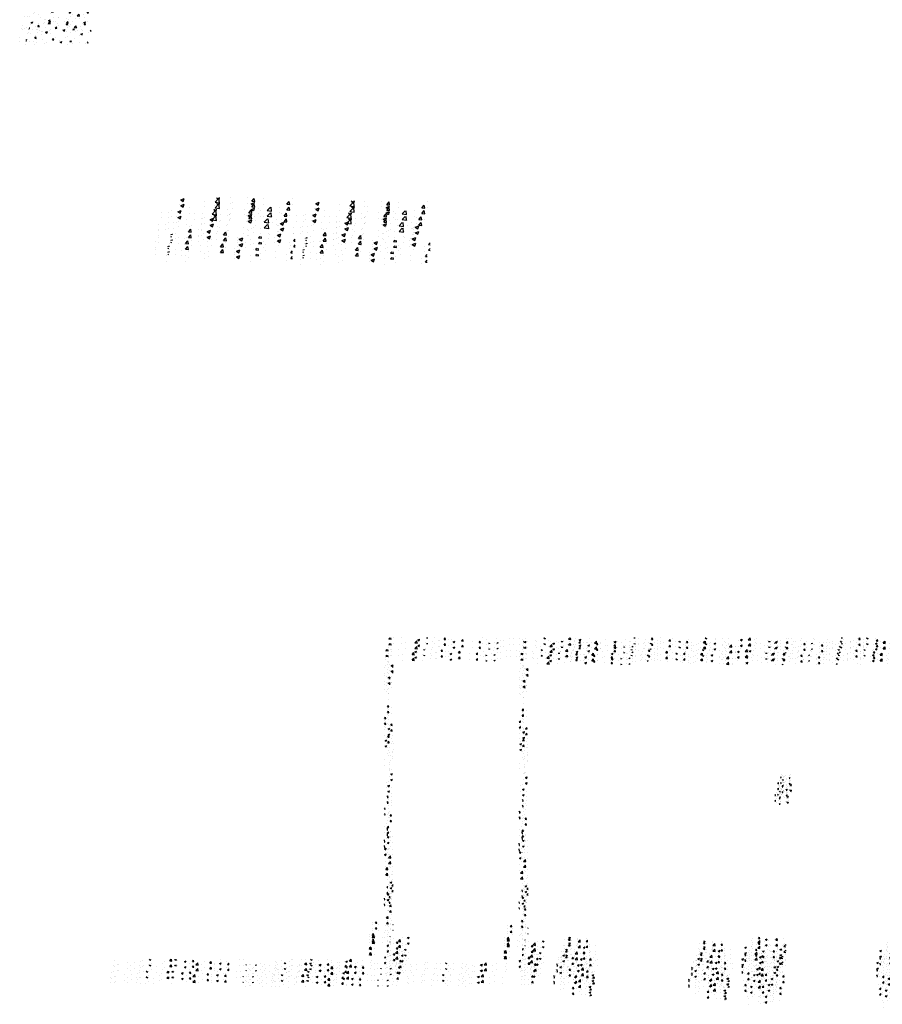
# Model space of a CAD drawing. Extents: x -210 to 4628, y -2287 to 14168.
# Tile 26 of 46: x 1111 to 2872, y 6038 to 8049. Entities that reach past the tile are written whole.
import ezdxf

# ---------------------------------------------------------------- set-up
doc = ezdxf.new("R2010")
doc.units = 0
doc.header["$LTSCALE"] = 24
doc.layers.get('0').update_dxf_attribs({"linetype": 'CONTINUOUS'})
for name, color, linetype in [('E1', 4, 'CONTINUOUS'), ('FIXT', 6, 'CONTINUOUS'), ('STRUCT', 2, 'CONTINUOUS')]:
    doc.layers.add(name, color=color, linetype=linetype)

# ---------------------------------------------------------------- blocks, each defined once
blk = doc.blocks.new('*X')
at = {"color": 0}
for p, q in [((781.2, 1845.1), (781.2, 1845.1)), ((781.9, 1847.1), (783.8, 1849.2)), ((781.9, 1847.1), (786.3, 1846.4)), ((786.3, 1846.4), (786, 1849.2)), ((787.1, 1833.7), (787.1, 1833.7)), ((790.6, 1849), (790.6, 1849)), ((807.1, 1848.9), (807.1, 1848.9)), ((816.3, 1838.7), (816.3, 1838.7)), ((835.2, 1838.8), (839.1, 1842.9)), ((835.2, 1838.8), (839.7, 1838.2)), ((839.7, 1838.2), (839.1, 1842.9)), ((840.5, 1837.6), (840.5, 1837.6)), ((841, 1844.6), (844.5, 1846)), ((841, 1844.6), (843.5, 1842.9)), ((843.5, 1842.9), (844.5, 1846)), ((845.4, 1843.7), (845.4, 1843.7)), ((857.5, 1839), (857.5, 1839)), ((858.6, 1849), (858.7, 1849.2)), ((858.6, 1849), (861.6, 1848.8)), ((861.6, 1848.8), (861.5, 1849.2)), ((872, 1841.7), (872, 1841.7)), ((874.6, 1848.7), (874.6, 1848.7)), ((883.4, 1842.7), (883.4, 1842.7)), ((884.5, 1843.4), (884.5, 1843.4)), ((894.5, 1845.9), (896.9, 1848.8)), ((894.5, 1845.9), (897.4, 1845.6)), ((897.4, 1845.6), (896.9, 1848.8)), ((903.5, 1845.9), (903.5, 1845.9)), ((909.1, 1846.2), (909.1, 1846.2)), ((912.9, 1840.6), (916.4, 1842)), ((912.9, 1840.6), (915.4, 1838.9)), ((915.4, 1838.9), (916.4, 1842)), ((930.3, 1842.7), (932.7, 1845.6)), ((930.3, 1842.7), (933.3, 1842.5)), ((933.3, 1842.5), (932.7, 1845.6)), ((952, 1841.2), (952, 1841.2)), ((966.2, 1839.6), (968.6, 1842.5)), ((966.2, 1839.6), (969.2, 1839.3)), ((969.2, 1839.3), (968.6, 1842.5)), ((974.1, 1849), (974.1, 1849)), ((981.2, 1846.2), (981.2, 1846.2)), ((984.9, 1838.6), (984.9, 1838.6)), ((985.4, 1840), (985.4, 1840)), ((986.2, 1837.2), (988.2, 1838)), ((988, 1837.2), (988.2, 1838)), ((997.5, 1840.3), (997.5, 1840.3)), ((1000.8, 1847.9), (1000.8, 1847.9)), ((1002.6, 1837.2), (1004.5, 1839.3)), ((1004.9, 1837.2), (1004.5, 1839.3)), ((1010.6, 1843.2), (1010.6, 1843.2)), ((1016.4, 1842.8), (1016.4, 1842.8)), ((1027.5, 1846.8), (1027.5, 1846.8)), ((1036.6, 1847), (1036.6, 1847)), ((1048, 1846.9), (1048, 1846.9)), ((1054.2, 1845.6), (1054.2, 1845.6)), ((1060.5, 1848.6), (1060.5, 1848.6)), ((1080.9, 1844.5), (1080.9, 1844.5)), ((1098.6, 1848.7), (1099.8, 1849.2)), ((1098.6, 1848.7), (1101.1, 1847.1)), ((1101.1, 1847.1), (1101.8, 1849.2)), ((1107.6, 1843.4), (1107.6, 1843.4)), ((1112.9, 1840.8), (1112.9, 1840.8)), ((1124.9, 1841.4), (1124.9, 1841.4)), ((1129.3, 1839.6), (1129.3, 1839.6)), ((1134.3, 1842.3), (1134.3, 1842.3)), ((1138.6, 1844.3), (1138.6, 1844.3)), ((1148.8, 1846.2), (1151.7, 1849.2)), ((1148.8, 1846.2), (1153.2, 1845.5)), ((1153.2, 1845.5), (1152.8, 1849.2)), ((1154.1, 1846.4), (1154.1, 1846.4)), ((1160.9, 1843.8), (1160.9, 1843.8)), ((1161, 1841.1), (1161, 1841.1)), ((1163.8, 1847.5), (1163.8, 1847.5)), ((1170.5, 1844.7), (1174, 1846.1)), ((1170.5, 1844.7), (1172.9, 1843)), ((1172.9, 1843), (1174, 1846.1)), ((1173.4, 1845.4), (1173.4, 1845.4)), ((1187.7, 1840), (1187.7, 1840)), ((1192.3, 1847.9), (1192.3, 1847.9)), ((1195.2, 1840.4), (1195.2, 1840.4)), ((1202.1, 1837.9), (1206, 1842)), ((1202.1, 1837.9), (1206.6, 1837.2)), ((1206.6, 1837.2), (1206, 1842)), ((1214.4, 1838.9), (1214.4, 1838.9)), ((1214.9, 1838.2), (1214.9, 1838.2)), ((1224.4, 1845.4), (1224.4, 1845.4)), ((1240.1, 1841.4), (1240.1, 1841.4)), ((1241, 1837.7), (1241, 1837.7)), ((1242.3, 1840.7), (1245.8, 1842.1)), ((1242.3, 1840.7), (1244.8, 1839)), ((1244.8, 1839), (1245.8, 1842.1)), ((1266.1, 1845.1), (1266.1, 1845.1)), ((1273.8, 1840.7), (1273.8, 1840.7)), ((1282, 1849), (1282.2, 1849.2)), ((1282, 1849), (1285, 1848.7)), ((1285, 1848.7), (1284.9, 1849.2)), ((1286.3, 1842.3), (1286.3, 1842.3)), ((1291.8, 1848.6), (1291.8, 1848.6)), ((1301.8, 1837.9), (1301.8, 1837.9)), ((1305.2, 1844.8), (1305.2, 1844.8)), ((1315.4, 1837.2), (1317.7, 1838.1)), ((1317.4, 1837.2), (1317.7, 1838.1)), ((1317.9, 1845.8), (1320.3, 1848.7)), ((1317.9, 1845.8), (1320.9, 1845.6)), ((1320.9, 1845.6), (1320.3, 1848.7)), ((1330.9, 1842.9), (1330.9, 1842.9)), ((1336.8, 1849), (1336.8, 1849)), ((1342.4, 1838.9), (1342.4, 1838.9)), ((1353.7, 1842.7), (1356.1, 1845.6)), ((1353.7, 1842.7), (1356.7, 1842.4)), ((1356.7, 1842.4), (1356.1, 1845.6)), ((1360.1, 1847.9), (1360.1, 1847.9)), ((1368, 1842.5), (1368, 1842.5)), ((1386.7, 1837.5), (1386.7, 1837.5)), ((1389.6, 1839.6), (1392, 1842.4)), ((1389.6, 1839.6), (1392.6, 1839.3)), ((1392.6, 1839.3), (1392, 1842.4)), ((1393.3, 1845.7), (1393.3, 1845.7)), ((1399.2, 1839.2), (1399.2, 1839.2)), ((1418.1, 1841.7), (1418.1, 1841.7)), ((1426.1, 1837.2), (1427.9, 1839.3)), ((1428.3, 1837.2), (1427.9, 1839.3)), ((1428, 1848.8), (1428.9, 1849.2)), ((1428, 1848.8), (1430.5, 1847.2)), ((1430.5, 1847.2), (1431.2, 1849.2)), ((1448.4, 1848.5), (1448.4, 1848.5)), ((1449.7, 1845.8), (1449.7, 1845.8)), ((1462.2, 1847.5), (1462.2, 1847.5)), ((1469.6, 1839.5), (1469.6, 1839.5)), ((1474.7, 1838.1), (1474.7, 1838.1)), ((1475.1, 1847.4), (1475.1, 1847.4)), ((1495.6, 1843.2), (1495.6, 1843.2)), ((1499.9, 1844.8), (1503.4, 1846.2)), ((1499.9, 1844.8), (1502.4, 1843.2)), ((1501.8, 1846.3), (1501.8, 1846.3)), ((1502.4, 1843.2), (1503.4, 1846.2)), ((1503.8, 1843.1), (1503.8, 1843.1)), ((1515.7, 1845.2), (1519.5, 1849.2)), ((1515.7, 1845.2), (1520.1, 1844.5)), ((1520.1, 1844.5), (1519.6, 1849.2)), ((1521.2, 1846.8), (1521.2, 1846.8)), ((1528.4, 1845.2), (1528.4, 1845.2)), ((1531.1, 1838.6), (1531.1, 1838.6)), ((1533, 1848.1), (1533, 1848.1)), ((1555.1, 1844), (1555.1, 1844)), ((1562.6, 1842.7), (1562.6, 1842.7)), ((1569.3, 1837.2), (1572.9, 1841)), ((1571.8, 1840.8), (1575.3, 1842.2)), ((1571.8, 1840.8), (1574.2, 1839.2)), ((1573.4, 1837.2), (1572.9, 1841)), ((1574.1, 1842.2), (1574.1, 1842.2)), ((1574.2, 1839.2), (1575.3, 1842.2)), ((1575.2, 1844.4), (1575.2, 1844.4)), ((1581.8, 1842.9), (1581.8, 1842.9)), ((1594.1, 1846.9), (1594.1, 1846.9)), ((1597.5, 1840.6), (1597.5, 1840.6)), ((1598, 1848.5), (1598, 1848.5)), ((1603.3, 1847.2), (1603.3, 1847.2)), ((1608.5, 1841.8), (1608.5, 1841.8)), ((1622.8, 1843.8), (1622.8, 1843.8)), ((1624.7, 1847.4), (1624.7, 1847.4)), ((1635.2, 1840.7), (1635.2, 1840.7)), ((1644.5, 1837.2), (1647.1, 1838.2)), ((1646.8, 1837.2), (1647.1, 1838.2)), ((1648.7, 1847.5), (1648.7, 1847.5)), ((1651.4, 1846.2), (1651.4, 1846.2)), ((1661.9, 1839.5), (1661.9, 1839.5)), ((1675.5, 1839.6), (1675.5, 1839.6)), ((1678.1, 1845.1), (1678.1, 1845.1)), ((1680.7, 1839.7), (1680.7, 1839.7)), ((1688.1, 1841.2), (1688.1, 1841.2)), ((1688.6, 1838.4), (1688.6, 1838.4)), ((1699.1, 1837.6), (1699.1, 1837.6)), ((1704.7, 1844), (1704.7, 1844)), ((1705.4, 1848.9), (1705.6, 1849.2)), ((1705.4, 1848.9), (1708.4, 1848.7)), ((1707, 1843.7), (1707, 1843.7)), ((1708.4, 1848.7), (1708.3, 1849.2)), ((1709.9, 1844.7), (1709.9, 1844.7)), ((1715.3, 1837.3), (1715.3, 1837.3)), ((1725, 1841.4), (1725, 1841.4)), ((1731.4, 1842.9), (1731.4, 1842.9)), ((1738.6, 1847.9), (1738.6, 1847.9)), ((1741.3, 1845.8), (1743.7, 1848.7)), ((1741.3, 1845.8), (1744.3, 1845.5)), ((1744.3, 1845.5), (1743.7, 1848.7)), ((1750.7, 1844.9), (1750.7, 1844.9)), ((1757.5, 1849), (1758.1, 1849.2)), ((1757.5, 1849), (1760, 1847.3)), ((1758.1, 1841.7), (1758.1, 1841.7)), ((1760, 1847.3), (1760.6, 1849.2)), ((1776, 1848.1), (1776, 1848.1)), ((1777.2, 1842.7), (1779.6, 1845.5)), ((1777.2, 1842.7), (1780.1, 1842.4)), ((1780.1, 1842.4), (1779.6, 1845.5)), ((1784.8, 1840.6), (1784.8, 1840.6)), ((779.9, 1811.8), (779.9, 1811.8)), ((780.6, 1828.5), (780.6, 1828.5)), ((788.1, 1824.6), (788.1, 1824.6)), ((779.3, 1795.2), (779.3, 1795.2)), ((782.7, 1794), (782.7, 1794)), ((786.8, 1792.2), (790.3, 1793.6)), ((786.8, 1792.2), (789.3, 1790.6)), ((788.5, 1790.1), (790.7, 1792.4)), ((789.3, 1790.6), (790.3, 1793.6)), ((778.7, 1778.5), (778.7, 1778.5)), ((782.1, 1775.9), (782.1, 1775.9)), ((784.6, 1779.3), (784.6, 1779.3)), ((788.5, 1790.1), (790.7, 1789.8)), ((787, 1770.3), (787, 1770.3)), ((787.8, 1758.7), (787.8, 1758.7)), ((778.8, 1708), (781.2, 1710.9)), ((781.7, 1707.7), (781.2, 1710.9)), ((778.8, 1708), (781.7, 1707.7)), ((780, 1703.7), (780, 1703.7)), ((781.6, 1701.8), (781.6, 1701.8)), ((786.8, 1707), (786.8, 1707)), ((779.3, 1685.6), (779.3, 1685.6)), ((785.7, 1670.4), (788.1, 1673.3)), ((785.7, 1670.4), (788.7, 1670.1)), ((788.7, 1670.1), (788.1, 1673.3)), ((780.2, 1663.3), (783.7, 1664.7)), ((780.2, 1663.3), (782.7, 1661.7)), ((782.4, 1669.5), (782.4, 1669.5)), ((782.7, 1661.7), (783.7, 1664.7)), ((785.1, 1668.4), (785.1, 1668.4)), ((786.7, 1643.7), (786.7, 1643.7)), ((788.6, 1649.7), (788.6, 1649.7)), ((790.4, 1633.1), (790.4, 1633.1)), ((778.9, 1624.1), (778.9, 1624.1)), ((789.4, 1617.4), (789.4, 1617.4)), ((789.7, 1615), (789.7, 1615)), ((782.4, 1578.1), (782.4, 1578.1)), ((785.7, 1570.7), (789.2, 1572)), ((785.7, 1570.7), (788.2, 1569)), ((785.9, 1572), (785.9, 1572)), ((786.5, 1580.4), (786.5, 1580.4)), ((788.2, 1569), (789.2, 1572)), ((1584.1, 1570.7), (1584.1, 1570.7)), ((1575.8, 1551.5), (1577.4, 1553.2)), ((1576, 1551.1), (1577.7, 1550.8)), ((1577.7, 1550.8), (1577.5, 1553.2)), ((1579, 1557.1), (1579, 1557.1)), ((1580.6, 1561.4), (1580.6, 1561.4)), ((1581.6, 1563.7), (1582.8, 1565.2)), ((1581.6, 1563.7), (1583.1, 1563.6)), ((1583.1, 1563.6), (1582.8, 1565.2)), ((1583.7, 1551.5), (1583.7, 1551.5)), ((1585.1, 1554), (1585.1, 1554)), ((1585.3, 1557.9), (1585.3, 1557.9)), ((1585.6, 1566.9), (1585.6, 1566.9)), ((1585.8, 1559.1), (1587.5, 1559.8)), ((1585.8, 1559.1), (1587, 1558.3)), ((1586.9, 1549.3), (1586.9, 1549.3)), ((1587, 1558.3), (1587.5, 1559.8)), ((1587.2, 1557.6), (1587.2, 1557.6)), ((1587.5, 1565.9), (1587.5, 1565.9)), ((1588.2, 1549.3), (1588.2, 1549.3)), ((1588.7, 1564.2), (1588.7, 1564.2)), ((1590.1, 1565.2), (1590.1, 1565.2)), ((1591.9, 1567.7), (1591.9, 1567.7)), ((1594, 1560.9), (1594, 1560.9)), ((1594.8, 1559.1), (1594.8, 1559.1)), ((1597.1, 1551), (1597.1, 1551)), ((1599.5, 1562.2), (1600.7, 1563.6)), ((1599.5, 1562.2), (1601, 1562)), ((1599.5, 1550.9), (1599.5, 1550.9)), ((1599.7, 1556.5), (1599.7, 1556.5)), ((1599.8, 1559.2), (1599.8, 1559.2)), ((1600.1, 1567.5), (1600.1, 1567.5)), ((1601, 1562), (1600.7, 1563.6)), ((1600.7, 1549.1), (1602.5, 1549.8)), ((1601.4, 1569), (1601.4, 1569)), ((1602, 1548.2), (1602.5, 1549.8)), ((1602.1, 1563.7), (1602.1, 1563.7)), ((1604, 1551.3), (1604, 1551.3)), ((787.6, 1542.8), (787.6, 1542.8)), ((1578.7, 1548), (1578.7, 1548)), ((1585.1, 1544.9), (1586.3, 1546.4)), ((1585.1, 1544.9), (1586.6, 1544.8)), ((1586.6, 1544.8), (1586.3, 1546.4)), ((1600.7, 1549.1), (1602, 1548.2)), ((1602.2, 1547), (1604.1, 1549.1)), ((1602.2, 1547), (1603.3, 1546.9)), ((1604.2, 1548.1), (1604.1, 1549.1)), ((778.7, 1524.4), (780, 1526)), ((778.7, 1523), (780.6, 1522.8)), ((780.6, 1522.8), (780, 1526)), ((786.4, 1517.1), (786.4, 1517.1)), ((787, 1524.7), (787, 1524.7)), ((783, 1494.5), (783, 1494.5)), ((779.6, 1487.8), (779.6, 1487.8)), ((784.5, 1485.5), (786.9, 1488.3)), ((784.5, 1485.5), (787.5, 1485.2)), ((787.5, 1485.2), (786.9, 1488.3)), ((778.7, 1460.5), (778.8, 1460.6)), ((778.7, 1455.9), (779.4, 1455.8)), ((779.4, 1455.8), (778.8, 1460.6)), ((783.8, 1462.3), (783.8, 1462.3)), ((784.9, 1452.5), (784.9, 1452.5)), ((786.2, 1453.8), (786.2, 1453.8)), ((779.1, 1441.8), (782.6, 1443.1)), ((779.1, 1441.8), (781.5, 1440.1)), ((781.5, 1440.1), (782.6, 1443.1)), ((784.3, 1434.4), (784.3, 1434.4)), ((790, 1442.4), (790, 1442.4)), ((780.2, 1416.9), (780.2, 1416.9)), ((790, 1417.2), (790, 1417.2)), ((781.5, 1399.5), (785.4, 1403.6)), ((781.5, 1399.5), (786, 1398.9)), ((786, 1398.9), (785.4, 1403.6)), ((786.1, 1390.5), (786.1, 1390.5)), ((790.1, 1382.8), (790.1, 1382.8)), ((782.2, 1362.2), (782.2, 1362.2)), ((784.6, 1349.1), (788.1, 1350.5)), ((784.6, 1349.1), (787.1, 1347.5)), ((787.1, 1347.5), (788.1, 1350.5)), ((787.2, 1364.8), (787.2, 1364.8)), ((788.9, 1349.5), (788.9, 1349.5)), ((789.5, 1366.2), (789.5, 1366.2)), ((778.7, 1340.9), (778.8, 1341)), ((778.7, 1338), (779.4, 1337.9)), ((779.4, 1337.9), (778.8, 1341)), ((781.5, 1344.1), (781.5, 1344.1)), ((788.2, 1342.6), (790.7, 1345.2)), ((788.2, 1342.6), (790.7, 1342.2)), ((788.3, 1332.9), (788.3, 1332.9)), ((785.9, 1327.1), (785.9, 1327.1)), ((787.3, 1326.9), (787.3, 1326.9)), ((787.7, 1316.2), (787.7, 1316.2)), ((783.3, 1300.6), (785.7, 1303.4)), ((783.3, 1300.6), (786.3, 1300.3)), ((786.3, 1300.3), (785.7, 1303.4)), ((787.1, 1299.6), (787.1, 1299.6)), ((747.9, 1267.7), (747.9, 1267.7)), ((754.4, 1266.1), (756.8, 1269)), ((757.4, 1265.8), (756.8, 1269)), ((779.4, 1271.9), (779.4, 1271.9)), ((784.3, 1287.3), (784.3, 1287.3)), ((786.5, 1283), (786.5, 1283)), ((747.9, 1262.9), (747.9, 1262.9)), ((754.4, 1266.1), (757.4, 1265.8)), ((759.9, 1262.6), (759.9, 1262.6)), ((774.6, 1261.7), (774.6, 1261.7)), ((785.8, 1263.8), (785.8, 1263.8)), ((785.9, 1266.3), (785.9, 1266.3)), ((790.3, 1263), (790.7, 1263.5)), ((790.3, 1263), (790.7, 1262.9)), ((746.6, 1236.3), (746.6, 1236.3)), ((748.1, 1240.4), (751.6, 1241.7)), ((748.1, 1236.9), (752, 1240.9)), ((748.1, 1240.4), (750.6, 1238.7)), ((748.1, 1236.9), (752.5, 1236.2)), ((750.6, 1238.7), (751.6, 1241.7)), ((752.5, 1236.2), (752, 1240.9)), ((784.6, 1236.6), (784.6, 1236.6)), ((784.6, 1233), (784.6, 1233)), ((791.3, 1235.2), (791.3, 1235.2)), ((797.2, 1225.3), (799.6, 1228.2)), ((800.2, 1225.1), (799.6, 1228.2)), ((801.4, 1228.6), (805.3, 1232.7)), ((801.4, 1228.6), (805.9, 1227.9)), ((805.9, 1227.9), (805.3, 1232.7)), ((810.3, 1236.5), (810.3, 1236.5)), ((818, 1234.1), (818, 1234.1)), ((819.9, 1236.4), (822.1, 1237.2)), ((819.9, 1236.4), (822.4, 1234.7)), ((822.4, 1234.7), (823.3, 1237.2)), ((1141.3, 1231.7), (1141.3, 1231.7)), ((1148.9, 1231.6), (1151.3, 1234.5)), ((1148.9, 1231.6), (1151.9, 1231.3)), ((1149.4, 1236.5), (1151.2, 1237.2)), ((1149.4, 1236.5), (1151.9, 1234.8)), ((1151.9, 1231.3), (1151.3, 1234.5)), ((1151.9, 1234.8), (1152.7, 1237.2)), ((1154.9, 1231.4), (1154.9, 1231.4)), ((1167.3, 1235.4), (1167.3, 1235.4)), ((1167.4, 1233), (1167.4, 1233)), ((1168.3, 1227.6), (1172.2, 1231.7)), ((1168.3, 1227.6), (1172.8, 1227)), ((1172.8, 1227), (1172.2, 1231.7)), ((1184.8, 1228.4), (1187.2, 1231.3)), ((1184.8, 1228.4), (1187.8, 1228.2)), ((1186.3, 1235.5), (1186.3, 1235.5)), ((1187.8, 1228.2), (1187.2, 1231.3)), ((1521.9, 1230.1), (1521.9, 1230.1)), ((1524, 1234.1), (1524, 1234.1)), ((1535.2, 1226.7), (1539.1, 1230.8)), ((1536.5, 1234.7), (1538.6, 1237.2)), ((1536.5, 1234.7), (1539.4, 1234.4)), ((1539.4, 1234.4), (1538.9, 1237.2)), ((1539.7, 1226), (1539.1, 1230.8)), ((1548.6, 1229), (1548.6, 1229)), ((1550.7, 1232.6), (1554.2, 1233.9)), ((1550.7, 1232.6), (1553.1, 1230.9)), ((1553.1, 1230.9), (1554.2, 1233.9)), ((1556.6, 1230.3), (1556.6, 1230.3)), ((1569.2, 1232), (1569.2, 1232)), ((1572.3, 1231.5), (1574.7, 1234.4)), ((1572.3, 1231.5), (1575.3, 1231.3)), ((1575.3, 1231.3), (1574.7, 1234.4)), ((1575.3, 1227.9), (1575.3, 1227.9)), ((1588.1, 1234.4), (1588.1, 1234.4)), ((752.5, 1214.4), (752.5, 1214.4)), ((778.7, 1220.5), (781.4, 1221.6)), ((778.7, 1219.7), (780.4, 1218.6)), ((780.4, 1218.6), (781.4, 1221.6)), ((781.6, 1209.6), (781.6, 1209.6)), ((784, 1216.4), (784, 1216.4)), ((797.2, 1225.3), (800.2, 1225.1)), ((802.8, 1216.5), (802.8, 1216.5)), ((803, 1221), (803, 1221)), ((808.3, 1208.5), (808.3, 1208.5)), ((809.7, 1219.9), (809.7, 1219.9)), ((815.5, 1222.7), (815.5, 1222.7)), ((1138.3, 1220.5), (1138.3, 1220.5)), ((1140.7, 1215), (1140.7, 1215)), ((1141.7, 1211.7), (1141.7, 1211.7)), ((1152.6, 1213.2), (1152.6, 1213.2)), ((1154.2, 1213.3), (1154.2, 1213.3)), ((1165, 1219.4), (1165, 1219.4)), ((1166.7, 1218.8), (1166.7, 1218.8)), ((1173.2, 1215.8), (1173.2, 1215.8)), ((1179.2, 1216.3), (1182.7, 1217.7)), ((1179.2, 1216.3), (1181.7, 1214.7)), ((1181.7, 1218.2), (1181.7, 1218.2)), ((1181.7, 1214.7), (1182.7, 1217.7)), ((1191.7, 1218.3), (1191.7, 1218.3)), ((1192.4, 1222.3), (1192.4, 1222.3)), ((1193.7, 1207.3), (1193.7, 1207.3)), ((1204.8, 1220), (1204.8, 1220)), ((1508.7, 1216.5), (1512.1, 1217.8)), ((1508.7, 1216.4), (1511.1, 1214.8)), ((1511.1, 1214.8), (1512.1, 1217.8)), ((1523.4, 1217.5), (1523.4, 1217.5)), ((1525.1, 1226.1), (1525.1, 1226.1)), ((1531.5, 1215), (1531.5, 1215)), ((1532.5, 1223.4), (1532.5, 1223.4)), ((1535.2, 1226.7), (1539.7, 1226)), ((1543.5, 1210.6), (1543.5, 1210.6)), ((1549.3, 1221.2), (1549.3, 1221.2)), ((1556, 1212.2), (1556, 1212.2)), ((1559.1, 1222.3), (1559.1, 1222.3)), ((1560.7, 1220), (1560.7, 1220)), ((1572.6, 1209), (1572.6, 1209)), ((1574.4, 1208.1), (1574.4, 1208.1)), ((1574.9, 1214.7), (1574.9, 1214.7)), ((1575, 1224.7), (1575, 1224.7)), ((1580.5, 1212.4), (1584, 1213.8)), ((1580.5, 1212.4), (1583, 1210.8)), ((1583, 1210.8), (1584, 1213.8)), ((1585.8, 1221.2), (1585.8, 1221.2)), ((1588.6, 1218.4), (1592.5, 1222.5)), ((1588.6, 1218.4), (1592.7, 1217.8)), ((1589.8, 1225), (1589.8, 1225)), ((1592.7, 1220.7), (1592.5, 1222.5)), ((221.6, 1189.3), (221.6, 1189.3)), ((274.5, 1187.4), (274.5, 1187.4)), ((278.1, 1189.7), (278.1, 1189.7)), ((292.6, 1191.9), (293.4, 1192.2)), ((292.6, 1191.9), (295.1, 1190.2)), ((293.5, 1189.9), (293.5, 1189.9)), ((295.1, 1190.2), (295.8, 1192.2)), ((334.4, 1189.1), (337.4, 1192.2)), ((334.4, 1189.1), (338.9, 1188.4)), ((338.9, 1188.4), (338.4, 1192.2)), ((344.9, 1190.9), (345.9, 1192.2)), ((344.9, 1190.9), (347.9, 1190.7)), ((347.9, 1190.7), (347.6, 1192.2)), ((348.4, 1188.7), (348.4, 1188.7)), ((349.5, 1190.4), (349.5, 1190.4)), ((364.5, 1187.9), (368, 1189.2)), ((364.5, 1187.9), (366.9, 1186.2)), ((366.9, 1186.2), (368, 1189.2)), ((380.7, 1187.8), (383.1, 1190.7)), ((380.7, 1187.8), (383.7, 1187.5)), ((383.7, 1187.5), (383.1, 1190.7)), ((416.6, 1184.6), (419, 1187.5)), ((419.6, 1184.4), (419, 1187.5)), ((438, 1191), (438, 1191)), ((451.1, 1187.4), (451.1, 1187.4)), ((477.1, 1191.1), (477.1, 1191.1)), ((484.1, 1191.3), (484.1, 1191.3)), ((550.9, 1187.8), (550.9, 1187.8)), ((563.4, 1189.5), (563.4, 1189.5)), ((579, 1188.5), (579, 1188.5)), ((582.3, 1192), (582.3, 1192)), ((584.8, 1192.1), (584.8, 1192.1)), ((604.3, 1191.7), (604.3, 1191.7)), ((611.5, 1191), (611.5, 1191)), ((622, 1192), (622.6, 1192.2)), ((622, 1192), (624.5, 1190.3)), ((624.5, 1190.3), (625.2, 1192.2)), ((638.2, 1189.9), (638.2, 1189.9)), ((657, 1191.5), (657, 1191.5)), ((664.9, 1188.7), (664.9, 1188.7)), ((691.5, 1187.6), (691.5, 1187.6)), ((693.9, 1188), (697.4, 1189.3)), ((693.9, 1188), (696.4, 1186.3)), ((695.2, 1188.9), (695.2, 1188.9)), ((696.4, 1186.3), (697.4, 1189.3)), ((701.3, 1188.2), (705.2, 1192.2)), ((701.3, 1188.2), (705.8, 1187.5)), ((705.8, 1187.5), (705.2, 1192.2)), ((706.5, 1189.3), (706.5, 1189.3)), ((727.3, 1190.5), (727.3, 1190.5)), ((783.4, 1199.7), (783.4, 1199.7)), ((785.6, 1200.5), (785.6, 1200.5)), ((789.8, 1201.3), (789.8, 1201.3)), ((792.1, 1202.9), (792.1, 1202.9)), ((802.4, 1203), (802.4, 1203)), ((804.1, 1187.7), (806.6, 1190.6)), ((804.1, 1187.7), (807.1, 1187.5)), ((807.1, 1187.5), (806.6, 1190.6)), ((807.8, 1200.1), (811.3, 1201.4)), ((807.8, 1200.1), (810.3, 1198.4)), ((809.1, 1203.3), (809.1, 1203.3)), ((810.3, 1198.4), (811.3, 1201.4)), ((814.8, 1205.5), (814.8, 1205.5)), ((818.8, 1201.8), (818.8, 1201.8)), ((821.3, 1205.4), (821.3, 1205.4)), ((1128.6, 1195), (1128.6, 1195)), ((1128.6, 1191.9), (1128.6, 1191.9)), ((1135.4, 1197.3), (1135.4, 1197.3)), ((1137.2, 1200.2), (1140.7, 1201.6)), ((1137.2, 1200.2), (1139.7, 1198.5)), ((1139.1, 1188.3), (1139.1, 1188.3)), ((1139.7, 1198.5), (1140.7, 1201.6)), ((1140.1, 1198.4), (1140.1, 1198.4)), ((1141.1, 1193.6), (1141.1, 1193.6)), ((1155.2, 1193.8), (1155.2, 1193.8)), ((1155.8, 1194), (1158.3, 1196.8)), ((1155.8, 1194), (1158.8, 1193.7)), ((1158.8, 1193.7), (1158.3, 1196.8)), ((1160, 1196.1), (1160, 1196.1)), ((1164.6, 1202.3), (1164.6, 1202.3)), ((1165.8, 1187.1), (1165.8, 1187.1)), ((1166.1, 1202.1), (1166.1, 1202.1)), ((1181.9, 1192.7), (1181.9, 1192.7)), ((1191.1, 1189), (1191.1, 1189)), ((1191.6, 1200.2), (1191.6, 1200.2)), ((1191.7, 1190.8), (1194.1, 1193.7)), ((1191.7, 1190.8), (1194.7, 1190.6)), ((1191.8, 1205.7), (1191.8, 1205.7)), ((1194.7, 1190.6), (1194.1, 1193.7)), ((1204.1, 1201.9), (1204.1, 1201.9)), ((1208.6, 1191.6), (1208.6, 1191.6)), ((1508.7, 1201.6), (1509.9, 1203.1)), ((1508.7, 1200.1), (1510.5, 1199.9)), ((1510.5, 1199.9), (1509.9, 1203.1)), ((1511.9, 1206.4), (1511.9, 1206.4)), ((1512, 1204.7), (1512, 1204.7)), ((1514.3, 1199), (1514.3, 1199)), ((1522.8, 1200.8), (1522.8, 1200.8)), ((1530.3, 1190.9), (1530.3, 1190.9)), ((1538.5, 1196.3), (1542, 1197.7)), ((1538.5, 1196.3), (1541, 1194.6)), ((1538.7, 1203.6), (1538.7, 1203.6)), ((1541, 1194.6), (1542, 1197.7)), ((1542.8, 1192.5), (1542.8, 1192.5)), ((1543.4, 1197.1), (1545.8, 1199.9)), ((1543.4, 1197.1), (1546.4, 1196.8)), ((1543.5, 1204), (1543.5, 1204)), ((1546.4, 1196.8), (1545.8, 1199.9)), ((1548.1, 1187.9), (1548.1, 1187.9)), ((1548.7, 1204.6), (1548.7, 1204.6)), ((1561.8, 1195), (1561.8, 1195)), ((1565.3, 1202.5), (1565.3, 1202.5)), ((1573.8, 1191.4), (1573.8, 1191.4)), ((1579.3, 1193.9), (1581.7, 1196.8)), ((1579.3, 1193.9), (1582.2, 1193.7)), ((1582.2, 1193.7), (1581.7, 1196.8)), ((1591.7, 1191.5), (1591.7, 1191.5)), ((1592, 1201.3), (1592, 1201.3)), ((219.8, 1179.7), (219.8, 1179.7)), ((228.1, 1181.2), (228.1, 1181.2)), ((230.4, 1181.6), (230.4, 1181.6)), ((248.9, 1184.7), (248.9, 1184.7)), ((254.8, 1180.1), (254.8, 1180.1)), ((262, 1185.8), (262, 1185.8)), ((272.6, 1179.9), (272.6, 1179.9)), ((281.4, 1179), (281.4, 1179)), ((290.1, 1178.7), (290.1, 1178.7)), ((297.9, 1183.1), (297.9, 1183.1)), ((308.1, 1177.8), (308.1, 1177.8)), ((319.2, 1183.7), (319.2, 1183.7)), ((323.9, 1186.8), (323.9, 1186.8)), ((343.4, 1178.5), (343.4, 1178.5)), ((374.9, 1182.7), (374.9, 1182.7)), ((387.5, 1184.3), (387.5, 1184.3)), ((387.8, 1180.8), (391.7, 1184.9)), ((387.8, 1180.8), (392.2, 1180.2)), ((392.2, 1180.2), (391.7, 1184.9)), ((400.2, 1180.7), (400.2, 1180.7)), ((406.4, 1186.8), (406.4, 1186.8)), ((416.6, 1184.6), (419.6, 1184.4)), ((425.8, 1184.2), (425.8, 1184.2)), ((425.8, 1181.3), (425.8, 1181.3)), ((436.3, 1183.9), (439.8, 1185.2)), ((436.3, 1183.9), (438.8, 1182.2)), ((438.8, 1182.2), (439.8, 1185.2)), ((452.5, 1181.5), (454.9, 1184.4)), ((452.5, 1181.5), (455.4, 1181.2)), ((455.4, 1181.2), (454.9, 1184.4)), ((455, 1186.3), (455, 1186.3)), ((489.8, 1180.2), (490.7, 1181.2)), ((490.9, 1180.2), (490.7, 1181.2)), ((500.4, 1181.2), (500.4, 1181.2)), ((509, 1180.2), (511.7, 1181.2)), ((511.3, 1180.2), (511.7, 1181.2)), ((519.3, 1183.7), (519.3, 1183.7)), ((527.4, 1181.2), (527.4, 1181.2)), ((553.3, 1185), (553.3, 1185)), ((598.7, 1181.5), (598.7, 1181.5)), ((627.9, 1186.5), (627.9, 1186.5)), ((632.2, 1180.6), (632.2, 1180.6)), ((655.3, 1182.3), (655.3, 1182.3)), ((663.8, 1184.7), (663.8, 1184.7)), ((669, 1180.5), (669, 1180.5)), ((676.3, 1186.4), (676.3, 1186.4)), ((680.6, 1185.5), (680.6, 1185.5)), ((698.2, 1185.5), (698.2, 1185.5)), ((718.2, 1186.5), (718.2, 1186.5)), ((744.9, 1185.3), (744.9, 1185.3)), ((782.8, 1183.1), (782.8, 1183.1)), ((789.2, 1183.2), (789.2, 1183.2)), ((798.3, 1183.1), (798.3, 1183.1)), ((804.7, 1183), (804.7, 1183)), ((808.1, 1185.7), (808.1, 1185.7)), ((808.5, 1186.6), (808.5, 1186.6)), ((1124.7, 1182.2), (1125.5, 1183)), ((1124.7, 1178.5), (1126, 1178.3)), ((1126, 1178.3), (1125.5, 1183)), ((1139.5, 1181.8), (1139.5, 1181.8)), ((1145.3, 1168.4), (1145.3, 1168.4)), ((1146.9, 1176.4), (1146.9, 1176.4)), ((1154.5, 1179.8), (1154.5, 1179.8)), ((1164.9, 1168.9), (1164.9, 1168.9)), ((1165.5, 1185.5), (1165.5, 1185.5)), ((1167, 1180.1), (1170.5, 1181.4)), ((1167, 1180.1), (1169.5, 1178.4)), ((1169.5, 1178.4), (1170.5, 1181.4)), ((1172, 1167.3), (1172, 1167.3)), ((1175, 1170.7), (1178.9, 1174.7)), ((1175, 1170.7), (1179.4, 1170)), ((1178.4, 1180.5), (1178.4, 1180.5)), ((1179.4, 1170), (1178.9, 1174.7)), ((1183.7, 1184.8), (1183.7, 1184.8)), ((1190.5, 1172.4), (1190.5, 1172.4)), ((1191, 1182.2), (1191, 1182.2)), ((1192.5, 1186), (1192.5, 1186)), ((1512.8, 1172.5), (1512.8, 1172.5)), ((1517.2, 1171.1), (1517.2, 1171.1)), ((1521.6, 1167.5), (1521.6, 1167.5)), ((1522.2, 1184.2), (1522.2, 1184.2)), ((1528.9, 1178.1), (1528.9, 1178.1)), ((1529.7, 1172.8), (1529.7, 1172.8)), ((1533.4, 1181.5), (1533.4, 1181.5)), ((1539.5, 1171.3), (1539.5, 1171.3)), ((1541.9, 1169.7), (1545.8, 1173.8)), ((1541.9, 1169.7), (1546.3, 1169)), ((1546.3, 1169), (1545.8, 1173.8)), ((1547.5, 1171.3), (1547.5, 1171.3)), ((1548.6, 1175.3), (1548.6, 1175.3)), ((1555.6, 1176.9), (1555.6, 1176.9)), ((1562.6, 1186.5), (1562.6, 1186.5)), ((1566.2, 1170.2), (1566.2, 1170.2)), ((1568.3, 1176.2), (1571.8, 1177.5)), ((1568.3, 1176.2), (1570.8, 1174.5)), ((1570.8, 1174.5), (1571.8, 1177.5)), ((1573.2, 1174.8), (1573.2, 1174.8)), ((1580.2, 1179.4), (1580.2, 1179.4)), ((1582.3, 1175.8), (1582.3, 1175.8)), ((1138.9, 1165.1), (1138.9, 1165.1)), ((1162.8, 1156.4), (1165.2, 1159.2)), ((1162.8, 1156.4), (1165.8, 1156.1)), ((1165.8, 1156.1), (1165.2, 1159.2)), ((1165.3, 1160.8), (1165.3, 1160.8)), ((1177.8, 1162.4), (1177.8, 1162.4)), ((1181.6, 1154.9), (1181.6, 1154.9)), ((1189.9, 1155.7), (1189.9, 1155.7)), ((1196.7, 1164.9), (1196.7, 1164.9)), ((1196.9, 1159.9), (1200.4, 1161.3)), ((1196.9, 1159.9), (1199.4, 1158.3)), ((1198.6, 1153.2), (1201.1, 1156.1)), ((1198.6, 1153.2), (1199, 1153.2)), ((1198.7, 1166.2), (1198.7, 1166.2)), ((1199.4, 1158.3), (1200.4, 1161.3)), ((1201.6, 1153.2), (1201.1, 1156.1)), ((1514.5, 1162.6), (1516.9, 1165.5)), ((1514.5, 1162.6), (1517.5, 1162.3)), ((1517.5, 1162.3), (1516.9, 1165.5)), ((1520.9, 1150.9), (1520.9, 1150.9)), ((1526.3, 1160.1), (1529.8, 1161.4)), ((1526.3, 1160.1), (1528.8, 1158.4)), ((1528.8, 1158.4), (1529.8, 1161.4)), ((1531.4, 1151.7), (1531.4, 1151.7)), ((1535.5, 1155.6), (1535.5, 1155.6)), ((1545.7, 1151.5), (1545.7, 1151.5)), ((1546.9, 1154.6), (1546.9, 1154.6)), ((1550.3, 1159.5), (1552.7, 1162.3)), ((1550.3, 1159.5), (1553.3, 1159.2)), ((1553.3, 1159.2), (1552.7, 1162.3)), ((1560.5, 1156.7), (1560.5, 1156.7)), ((1567.1, 1159.7), (1567.1, 1159.7)), ((1572.4, 1150.4), (1572.4, 1150.4)), ((1572.6, 1158.2), (1572.6, 1158.2)), ((1579.6, 1161.4), (1579.6, 1161.4)), ((1586.2, 1156.3), (1588.6, 1159.2)), ((1586.2, 1156.3), (1589.2, 1156.1)), ((1589.2, 1156.1), (1588.6, 1159.2)), ((1589.7, 1161.7), (1589.7, 1161.7)), ((1522.3, 1135.8), (1522.3, 1135.8)), ((1543.3, 1140.7), (1543.3, 1140.7)), ((1546.3, 1138), (1546.3, 1138)), ((1553.9, 1140), (1553.9, 1140)), ((1556.2, 1139.9), (1559.7, 1141.3)), ((1556.2, 1139.9), (1558.7, 1138.2)), ((1558.7, 1138.2), (1559.7, 1141.3)), ((1566.4, 1141.6), (1566.4, 1141.6)), ((1572, 1141.5), (1572, 1141.5)), ((1572.5, 1145.7), (1572.5, 1145.7)), ((1585.4, 1144.1), (1585.4, 1144.1)), ((357.1, -41.3), (364.1, -38.6)), ((362.1, -44.6), (364.1, -38.6)), ((426.9, -46.2), (434.7, -38.1)), ((430.4, -37.7), (431.6, -36.2)), ((430.4, -37.7), (436.3, -38.2)), ((435.8, -47.6), (434.7, -38.1)), ((436.3, -38.2), (436, -36.2)), ((457.7, -37), (457.7, -37)), ((492.3, -36.5), (492.3, -36.5)), ((502.1, -43.9), (506.9, -38.2)), ((508.1, -44.4), (506.9, -38.2)), ((526.4, -38.6), (526.4, -38.6)), ((586, -38.2), (586, -38.2)), ((354.4, -51.6), (354.4, -51.6)), ((357.1, -41.3), (362.1, -44.6)), ((375.6, -56.6), (375.6, -56.6)), ((406.4, -44.1), (406.4, -44.1)), ((425.3, -51.9), (425.3, -51.9)), ((426.9, -46.2), (435.8, -47.6)), ((434, -46.5), (434, -46.5)), ((463.2, -47), (463.2, -47)), ((500.8, -49.3), (507.8, -46.6)), ((500.8, -49.3), (505.1, -52.2)), ((502.1, -43.9), (508.1, -44.4)), ((506, -52.2), (507.8, -46.6)), ((516.2, -58.5), (516.2, -58.5)), ((533.6, -62.8), (539.9, -56.2)), ((542.5, -64.1), (541.6, -56.2)), ((559, -56.4), (559, -56.4)), ((573.8, -50.2), (578.6, -44.5)), ((573.8, -50.2), (579.8, -50.7)), ((574.6, -48.5), (574.6, -48.5)), ((579.8, -50.7), (578.6, -44.5)), ((317.3, -66.6), (317.3, -66.6)), ((331.5, -66.6), (331.5, -66.6)), ((337.1, -63.5), (337.1, -63.5)), ((384.9, -68.9), (384.9, -68.9)), ((399.6, -78.5), (399.6, -78.5)), ((405.2, -77.4), (405.2, -77.4)), ((416.8, -81.5), (423.8, -78.9)), ((421.8, -84.9), (423.8, -78.9)), ((438.2, -71.1), (438.2, -71.1)), ((456.5, -70.3), (456.5, -70.3)), ((457.9, -68.5), (457.9, -68.5)), ((491.6, -73.4), (491.6, -73.4)), ((500, -78.1), (500, -78.1)), ((507, -63.9), (507, -63.9)), ((525.1, -74.8), (525.1, -74.8)), ((533.6, -62.8), (542.5, -64.1)), ((545, -75.6), (545, -75.6)), ((563, -69.8), (563, -69.8)), ((341.3, -88.5), (341.3, -88.5)), ((353.2, -84.9), (353.2, -84.9)), ((374, -94.7), (374, -94.7)), ((399, -91.4), (399, -91.4)), ((416.8, -81.5), (421.8, -84.9)), ((436.9, -86.4), (436.9, -86.4)), ((505.8, -97.2), (505.8, -97.2)), ((554.4, -93.5), (554.4, -93.5)), ((557.7, -89.7), (557.7, -89.7)), ((560.5, -89.6), (567.5, -86.9)), ((560.5, -89.6), (565.5, -92.9)), ((565.5, -92.9), (567.5, -86.9)), ((310.8, -103), (310.8, -103)), ((312, -117.7), (312, -117.7)), ((336.3, -116.2), (337.8, -117.1)), ((336.9, -112.2), (339.8, -111.1)), ((337.8, -117.1), (338.1, -116.2)), ((339.4, -112.2), (339.8, -111.1)), ((352, -118.2), (352, -118.2)), ((365.4, -120), (365.4, -120)), ((372.5, -106.6), (377.3, -100.9)), ((372.5, -106.6), (378.5, -107.1)), ((378.5, -107.1), (377.3, -100.9)), ((404, -110.7), (404, -110.7)), ((444.2, -112.9), (449.1, -107.1)), ((444.2, -112.9), (450.2, -113.4)), ((450.2, -113.4), (449.1, -107.1)), ((455.3, -103.6), (455.3, -103.6)), ((473.7, -117.5), (473.7, -117.5)), ((476.5, -121.8), (483.5, -119.1)), ((481.5, -125.2), (483.5, -119.1)), ((496.1, -103.5), (496.1, -103.5)), ((516, -119.1), (518.4, -116.2)), ((516, -119.1), (521.9, -119.7)), ((521.9, -119.7), (521.3, -116.2)), ((536.6, -109.2), (536.6, -109.2)), ((333.1, -131.2), (333.1, -131.2)), ((372.7, -130.8), (372.7, -130.8)), ((379.5, -123.5), (379.5, -123.5)), ((410.6, -125.8), (410.6, -125.8)), ((418.8, -122.2), (418.8, -122.2)), ((472.2, -124.5), (472.2, -124.5)), ((476.5, -121.8), (481.5, -125.2)), ((504.6, -130.5), (504.6, -130.5)), ((525.5, -126.7), (525.5, -126.7)), ((556.5, -123), (556.5, -123)), ((578.9, -129), (578.9, -129)), ((587.7, -125.4), (590.9, -121.6)), ((587.7, -125.4), (590.9, -125.7))]:
    blk.add_line(p, q, dxfattribs=at)
blk = doc.blocks.new('XEBACK')
at = {"color": 0}
for points in [[(1750.8, 7397.1)], [(1756.6, 7322.1)]]:
    blk.add_lwpolyline(points, dxfattribs=at)
at = {"layer": 'STRUCT', "color": 0}
for points in [[(1278.8, 6989.1)], [(1368.8, 6965.1)], [(1284.6, 6914.1)], [(1374.6, 6890.1)]]:
    blk.add_lwpolyline(points, dxfattribs=at)
at = {"layer": 'FIXT', "color": 0}
for p in [(1082.9, 7722.5), (1082.9, 7710.9), (1358.3, 7715.2), (1076.9, 7698.4), (1352.2, 7691.2), (1358.3, 7703.7), (1076.9, 7686.8), (1352.2, 7679.6), (1082.9, 4937.3), (1076.9, 4913.2), (1082.9, 4925.7), (1358.3, 4930.1), (1358.3, 4918.5), (1076.9, 4901.7), (1352.2, 4906), (1352.2, 4894.4)]:
    blk.add_blockref('*X', p, dxfattribs=at)
at = {"layer": 'FIXT', "color": 0, "xscale": 0.5, "yscale": 0.5, "zscale": 0.5}
for p in [(961.6, 8088.6), (955.6, 8064.6)]:
    blk.add_blockref('*X', p, dxfattribs=at)

msp = doc.modelspace()

# ---------------------------------------------------------------- block references
at = {"layer": 'E1', "color": 0}
msp.add_blockref('XEBACK', (0, 0), dxfattribs=at)

doc.saveas('drawing.dxf')
